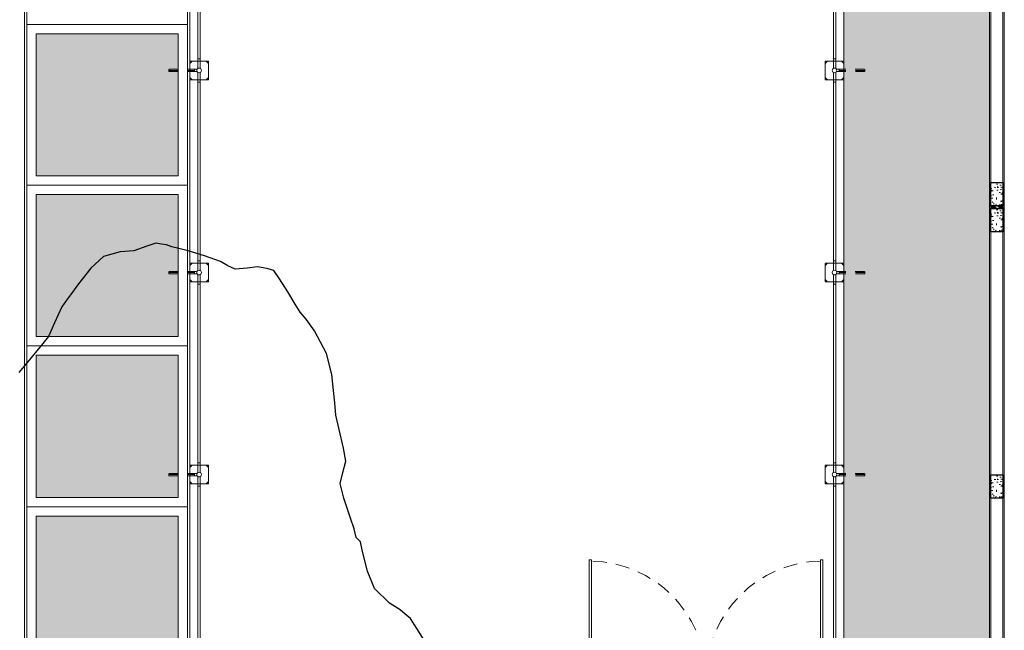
# Model space of a CAD drawing. Header units: millimetres. Extents: x -8931983 to 9630244, y 4 to 18563053.
# Tile 202 of 256: x 349151.38 to 349161.92, y 9281957.44 to 9281963.97. Entities that reach past the tile are written whole.
import ezdxf

# ---------------------------------------------------------------- set-up
doc = ezdxf.new("R2010")
doc.units = ezdxf.units.MM
for name, pattern in [('CONTINUA', [0]), ('DASHED', [0.75, 0.5, -0.25]), ('RAYITAS', [0.375, 0.25, -0.125])]:
    doc.linetypes.add(name, pattern=pattern)
for name, color, linetype, lineweight in [('.', 7, 'Continuous', 0), ('0_ CUNETAS', 151, 'Continuous', 5), ('2', 30, 'Continuous', 13), ('Cerco Perimetrico', 151, 'Continuous', 18), ('CUNETAS', 5, 'Continuous', 0), ('HIERVA', 108, 'Continuous', 0), ('JUNTAS DE DILATACIÓN', 160, 'CONTINUA', 9), ('MALLA TUB', 2, 'Continuous', 5), ('TARRAJEO', 32, 'Continuous', 0), ('vereda', 254, 'Continuous', 5)]:
    doc.layers.add(name, color=color, linetype=linetype, lineweight=lineweight)
for name, color, linetype, lineweight, true_color in [('00', 251, 'Continuous', 0, 0x5c5c5c), ('0_COLUMNA ACHURADO', 250, 'Continuous', 0, 0x363636), ('0_PISOS', 252, 'Continuous', 0, 0x8a8a8a), ('PISO Cemento pulido', 254, 'Continuous', 5, 0xd1d1d1)]:
    doc.layers.add(name, color=color, linetype=linetype, lineweight=lineweight, true_color=true_color)
for name, color, linetype in [('A-PUERTAS', 1, 'Continuous'), ('C-TOPO', 7, 'Continuous'), ('COLUMNA T.E', 6, 'Continuous'), ('LCOTAS', 7, 'Continuous')]:
    doc.layers.add(name, color=color, linetype=linetype)

# ---------------------------------------------------------------- blocks, each defined once
blk = doc.blocks.new('topooooo')
at = {"layer": 'C-TOPO', "color": 252, "linetype": 'Continuous', "lineweight": 25, "true_color": 0x939598, "elevation": 2.118, "flags": 128}
blk.add_lwpolyline([(-96.205, -172.776), (-96.406, -172.708), (-96.528, -172.67), (-96.6, -172.669), (-96.672, -172.67), (-96.806, -172.685), (-97.028, -172.667), (-97.204, -172.573), (-97.38, -172.445), (-97.463, -172.379), (-97.528, -172.374), (-97.602, -172.314), (-97.706, -172.251), (-97.897, -172.131), (-98.028, -172.035), (-98.081, -171.925), (-98.132, -171.814), (-98.241, -171.72), (-98.405, -171.598), (-98.528, -171.503), (-98.623, -171.409), (-98.717, -171.314), (-98.841, -171.194), (-99.028, -171.056), (-99.282, -170.952), (-99.43, -170.912), (-99.528, -170.896), (-99.622, -170.864), (-99.766, -170.814), (-99.925, -170.763), (-100.028, -170.733), (-100.084, -170.758), (-100.132, -170.783), (-100.187, -170.814), (-100.264, -170.897), (-100.356, -170.986), (-100.44, -171.007), (-100.528, -171.022), (-100.699, -171.086), (-100.869, -171.155), (-100.961, -171.199), (-101.028, -171.233), (-101.087, -171.255), (-101.134, -171.281), (-101.187, -171.314), (-101.239, -171.399), (-101.317, -171.525), (-101.423, -171.628), (-101.528, -171.778), (-101.552, -171.962), (-101.547, -172.177), (-101.539, -172.303), (-101.536, -172.391), (-101.528, -172.48), (-101.479, -172.658), (-101.434, -172.814), (-101.434, -172.908), (-101.433, -173.114), (-101.434, -173.314)], dxfattribs=at)
blk = doc.blocks.new('red drenaje')
at = {"layer": '0_ CUNETAS', "lineweight": 0}
blk.add_line((0.4, 70.003), (0.4, 38.673), dxfattribs=at)
blk = doc.blocks.new('PUERTATSEP')
at = {"layer": '00', "lineweight": 0}
for points in [[(3232.772, 2079.684), (3235.272, 2079.684)], [(3232.772, 2079.659), (3235.272, 2079.659)]]:
    blk.add_lwpolyline(points, dxfattribs=at)
at = {"layer": '00', "color": 252, "linetype": 'DASHED', "lineweight": 0, "ltscale": 0.3, "true_color": 0x939598}
for centre, start, end in [((3232.772, 2079.659), 1.146, 88.8425), ((3235.272, 2079.659), 91.1575, 178.854)]:
    blk.add_arc(centre, 1.25, start, end, dxfattribs=at)
at = {"layer": '2'}
for points in [[(3232.547, 2079.571), (3232.547, 2079.771), (3232.747, 2079.771), (3232.747, 2079.571)], [(3232.547, 2079.571), (3232.547, 2079.771), (3232.747, 2079.771), (3232.747, 2079.571)], [(3235.297, 2079.571), (3235.297, 2079.771), (3235.497, 2079.771), (3235.497, 2079.571)], [(3235.297, 2079.571), (3235.297, 2079.771), (3235.497, 2079.771), (3235.497, 2079.571)], [(3235.297, 2079.571), (3235.297, 2079.771), (3235.497, 2079.771), (3235.497, 2079.571)]]:
    blk.add_lwpolyline(points, close=True, dxfattribs=at)
for points in [[(3232.572, 2079.771), (3232.547, 2079.746)], [(3232.572, 2079.771), (3232.547, 2079.746)], [(3232.722, 2079.771), (3232.747, 2079.746)], [(3232.722, 2079.771), (3232.747, 2079.746)], [(3235.322, 2079.771), (3235.297, 2079.746)], [(3235.322, 2079.771), (3235.297, 2079.746)], [(3235.322, 2079.771), (3235.297, 2079.746)], [(3235.472, 2079.771), (3235.497, 2079.746)], [(3235.472, 2079.771), (3235.497, 2079.746)], [(3235.472, 2079.771), (3235.497, 2079.746)], [(3232.572, 2079.571), (3232.547, 2079.596)], [(3232.572, 2079.571), (3232.547, 2079.596)], [(3232.722, 2079.571), (3232.747, 2079.596)], [(3232.722, 2079.571), (3232.747, 2079.596)], [(3235.322, 2079.571), (3235.297, 2079.596)], [(3235.322, 2079.571), (3235.297, 2079.596)], [(3235.472, 2079.571), (3235.497, 2079.596)], [(3235.472, 2079.571), (3235.497, 2079.596)]]:
    blk.add_lwpolyline(points, dxfattribs=at)
at = {"layer": 'A-PUERTAS', "color": 1, "linetype": 'RAYITAS', "lineweight": 0, "ltscale": 0.3}
blk.add_line((3232.647, 2079.348), (3232.647, 2079.621), dxfattribs=at)
for points in [[(3232.634, 2079.649), (3232.634, 2079.348)], [(3232.659, 2079.348), (3232.659, 2079.649)], [(3232.634, 2079.348), (3232.659, 2079.348)]]:
    blk.add_lwpolyline(points, dxfattribs=at)
at = {"layer": 'MALLA TUB', "color": 251, "true_color": 0x636466}
blk.add_line((3232.772, 2079.683), (3232.772, 2079.658), dxfattribs=at)
at = {"layer": 'MALLA TUB'}
blk.add_line((3235.272, 2079.683), (3235.272, 2079.658), dxfattribs=at)
blk.add_line((3235.272, 2079.683), (3235.272, 2079.658), dxfattribs=at)
for points in [[(3232.772, 2079.671), (3232.772, 2080.921), (3232.797, 2080.921)], [(3232.797, 2079.671), (3232.797, 2080.921)], [(3235.247, 2079.671), (3235.247, 2080.921), (3235.272, 2080.921)], [(3235.272, 2079.671), (3235.272, 2080.921)], [(3232.659, 2079.649), (3232.659, 2079.621), (3232.634, 2079.621), (3232.634, 2079.649)], [(3235.409, 2079.649), (3235.409, 2079.621), (3235.384, 2079.621), (3235.384, 2079.649)]]:
    blk.add_lwpolyline(points, dxfattribs=at)
at = {"layer": 'MALLA TUB', "color": 251, "true_color": 0x636466}
for points in [[(3232.669, 2079.684), (3232.747, 2079.684)], [(3232.669, 2079.684), (3232.772, 2079.684)], [(3232.669, 2079.659), (3232.747, 2079.659)], [(3232.669, 2079.659), (3232.772, 2079.659)], [(3235.272, 2079.684), (3235.375, 2079.684)], [(3235.272, 2079.659), (3235.375, 2079.659)]]:
    blk.add_lwpolyline(points, dxfattribs=at)
at = {"layer": 'MALLA TUB'}
for centre, radius in [((3232.647, 2079.671), 0.025), ((3232.784, 2079.671), 0.0125), ((3235.259, 2079.671), 0.0125), ((3235.397, 2079.671), 0.025), ((3235.397, 2079.671), 0.025)]:
    blk.add_circle(centre, radius, dxfattribs=at)
at = {"layer": 'MALLA TUB', "color": 251, "true_color": 0x636466}
for centre in [(3232.647, 2079.671), (3235.397, 2079.671)]:
    blk.add_circle(centre, 0.025, dxfattribs=at)
blk = doc.blocks.new('PTAR CERCO')
at = {"layer": '2'}
for points in [[(3099.326, 1998.201), (3099.526, 1998.201), (3099.526, 1998.401), (3099.326, 1998.401)], [(3106.326, 1998.201), (3106.126, 1998.201), (3106.126, 1998.401), (3106.326, 1998.401)], [(3099.326, 1996.038), (3099.526, 1996.038), (3099.526, 1996.238), (3099.326, 1996.238)], [(3106.326, 1996.038), (3106.126, 1996.038), (3106.126, 1996.238), (3106.326, 1996.238)], [(3099.326, 1993.876), (3099.526, 1993.876), (3099.526, 1994.076), (3099.326, 1994.076)], [(3106.326, 1993.876), (3106.126, 1993.876), (3106.126, 1994.076), (3106.326, 1994.076)]]:
    blk.add_lwpolyline(points, close=True, dxfattribs=at)
for points in [[(3099.326, 1998.376), (3099.351, 1998.401)], [(3099.526, 1998.376), (3099.501, 1998.401)], [(3106.126, 1998.376), (3106.151, 1998.401)], [(3106.326, 1998.376), (3106.301, 1998.401)], [(3099.326, 1998.226), (3099.351, 1998.201)], [(3099.526, 1998.226), (3099.501, 1998.201)], [(3106.126, 1998.226), (3106.151, 1998.201)], [(3106.326, 1998.226), (3106.301, 1998.201)], [(3099.326, 1996.213), (3099.351, 1996.238)], [(3099.526, 1996.213), (3099.501, 1996.238)], [(3106.126, 1996.213), (3106.151, 1996.238)], [(3106.326, 1996.213), (3106.301, 1996.238)], [(3099.326, 1996.063), (3099.351, 1996.038)], [(3099.526, 1996.063), (3099.501, 1996.038)], [(3106.126, 1996.063), (3106.151, 1996.038)], [(3106.326, 1996.063), (3106.301, 1996.038)], [(3099.326, 1994.051), (3099.351, 1994.076)], [(3099.526, 1994.051), (3099.501, 1994.076)], [(3106.126, 1994.051), (3106.151, 1994.076)], [(3106.326, 1994.051), (3106.301, 1994.076)], [(3099.326, 1993.901), (3099.351, 1993.876)], [(3099.526, 1993.901), (3099.501, 1993.876)], [(3106.126, 1993.901), (3106.151, 1993.876)], [(3106.326, 1993.901), (3106.301, 1993.876)]]:
    blk.add_lwpolyline(points, dxfattribs=at)
at = {"layer": 'A-PUERTAS', "color": 1, "linetype": 'RAYITAS', "lineweight": 0, "ltscale": 0.3}
for p, q in [((3099.103, 1998.301), (3099.376, 1998.301)), ((3106.549, 1998.301), (3106.276, 1998.301)), ((3099.103, 1996.138), (3099.376, 1996.138)), ((3106.549, 1996.138), (3106.276, 1996.138)), ((3099.103, 1993.976), (3099.376, 1993.976)), ((3106.549, 1993.976), (3106.276, 1993.976))]:
    blk.add_line(p, q, dxfattribs=at)
for points in [[(3099.405, 1998.313), (3099.103, 1998.313)], [(3099.103, 1998.313), (3099.103, 1998.288)], [(3106.248, 1998.313), (3106.549, 1998.313)], [(3106.549, 1998.313), (3106.549, 1998.288)], [(3099.103, 1998.288), (3099.405, 1998.288)], [(3106.549, 1998.288), (3106.248, 1998.288)], [(3099.405, 1996.151), (3099.103, 1996.151)], [(3099.103, 1996.151), (3099.103, 1996.126)], [(3099.103, 1996.126), (3099.405, 1996.126)], [(3106.248, 1996.151), (3106.549, 1996.151)], [(3106.549, 1996.126), (3106.248, 1996.126)], [(3106.549, 1996.151), (3106.549, 1996.126)], [(3099.405, 1993.988), (3099.103, 1993.988)], [(3099.103, 1993.988), (3099.103, 1993.963)], [(3099.103, 1993.963), (3099.405, 1993.963)], [(3106.248, 1993.988), (3106.549, 1993.988)], [(3106.549, 1993.963), (3106.248, 1993.963)], [(3106.549, 1993.988), (3106.549, 1993.963)]]:
    blk.add_lwpolyline(points, dxfattribs=at)
at = {"layer": 'MALLA TUB', "color": 251, "true_color": 0x636466}
for p, q in [((3099.439, 1998.426), (3099.414, 1998.426)), ((3106.214, 1998.426), (3106.239, 1998.426)), ((3099.439, 1998.176), (3099.414, 1998.176)), ((3106.214, 1998.176), (3106.239, 1998.176)), ((3099.439, 1996.263), (3099.414, 1996.263)), ((3106.214, 1996.263), (3106.239, 1996.263)), ((3099.439, 1996.013), (3099.414, 1996.013)), ((3106.214, 1996.013), (3106.239, 1996.013)), ((3099.439, 1994.101), (3099.414, 1994.101)), ((3106.214, 1994.101), (3106.239, 1994.101)), ((3099.439, 1993.851), (3099.414, 1993.851)), ((3106.214, 1993.851), (3106.239, 1993.851))]:
    blk.add_line(p, q, dxfattribs=at)
for points in [[(3099.414, 1998.322), (3099.414, 2000.441)], [(3099.439, 1998.322), (3099.439, 2000.441)], [(3106.214, 1998.322), (3106.214, 2000.441)], [(3106.239, 1998.322), (3106.239, 2000.441)], [(3099.405, 1998.288), (3099.376, 1998.288), (3099.376, 1998.313), (3099.405, 1998.313)], [(3106.248, 1998.288), (3106.276, 1998.288), (3106.276, 1998.313), (3106.248, 1998.313)], [(3099.414, 1996.16), (3099.414, 1998.279)], [(3099.439, 1996.16), (3099.439, 1998.279)], [(3106.214, 1996.16), (3106.214, 1998.279)], [(3106.239, 1996.16), (3106.239, 1998.279)], [(3099.405, 1996.126), (3099.376, 1996.126), (3099.376, 1996.151), (3099.405, 1996.151)], [(3099.414, 1993.997), (3099.414, 1996.116)], [(3099.439, 1993.997), (3099.439, 1996.116)], [(3106.214, 1993.997), (3106.214, 1996.116)], [(3106.239, 1993.997), (3106.239, 1996.116)], [(3106.248, 1996.126), (3106.276, 1996.126), (3106.276, 1996.151), (3106.248, 1996.151)], [(3099.405, 1993.963), (3099.376, 1993.963), (3099.376, 1993.988), (3099.405, 1993.988)], [(3099.414, 1991.835), (3099.414, 1993.954)], [(3099.439, 1991.835), (3099.439, 1993.954)], [(3106.214, 1991.835), (3106.214, 1993.954)], [(3106.239, 1991.835), (3106.239, 1993.954)], [(3106.248, 1993.963), (3106.276, 1993.963), (3106.276, 1993.988), (3106.248, 1993.988)]]:
    blk.add_lwpolyline(points, dxfattribs=at)
for centre in [(3099.426, 1998.301), (3106.226, 1998.301), (3099.426, 1996.138), (3106.226, 1996.138), (3099.426, 1993.976), (3106.226, 1993.976)]:
    blk.add_circle(centre, 0.025, dxfattribs=at)
at = {"color": 1, "lineweight": 30}
blk.add_blockref('PUERTATSEP', (-129.171, -87.858), dxfattribs=at)

msp = doc.modelspace()

# ---------------------------------------------------------------- hatches: boundary and pattern name
at = {"layer": '.', "true_color": 0xadddf7, "transparency": 33554572}
h = msp.add_hatch(color=141, dxfattribs=at)
h.dxf.hatch_style = 1
h.paths.add_polyline_path([(349161.92152, 9281961.95639), (349161.92152, 9281961.98139), (349161.76152, 9281961.98139), (349161.76152, 9281961.95639)])
at = {"layer": '0_COLUMNA ACHURADO'}
h = msp.add_hatch(dxfattribs=at)
h.set_pattern_fill('AR-CONC', color=256, scale=0.00088, angle=180)
h.set_pattern_definition([(229.9999995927, (9631079.37742, 8932841.18494), (-0.1603225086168, 0.014026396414), [0.016764, -0.184404]), (174.9999995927, (9631079.37742, 8932841.18494), (0.0310142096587, -0.1681300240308), [0.0134112, -0.1475237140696]), (280.4514442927, (9631079.36406, 8932841.18611), (-0.129308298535, -0.1541036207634), [0.014247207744, -0.156719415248]), (226.1841995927, (9631079.37742, 8932841.14024), (-0.238549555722, 0.0369972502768), [0.025146, -0.276606]), (276.6355572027, (9631079.35754, 8932841.14332), (-0.2089156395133, -0.217734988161), [0.021370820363, -0.235079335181]), (171.1841507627, (9631079.37742, 8932841.14024), (-0.208915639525, -0.21773498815), [0.0201167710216, -0.2212845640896]), (200.9999995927, (9631079.35506, 8932841.15141), (-0.133420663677, 0.0899933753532), [0.016764, -0.184404]), (145.9999995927, (9631079.35506, 8932841.15141), (-0.0543857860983, -0.162085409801), [0.0134112, -0.1475232]), (251.4514445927, (9631079.34395, 8932841.15891), (-0.1878064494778, -0.0720920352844), [0.014247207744, -0.156719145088]), (217.49999959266, (9631079.377417, 8932841.18494), (-0.00271797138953, -0.07440843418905), [0, -0.14573504, 0, -0.1497584, 0, -0.148082]), (187.4999995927, (9631079.37742, 8932841.18494), (-0.05880130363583, -0.0881589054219), [0, -0.08538464, 0, -0.14238224, 0, -0.0564388]), (147.49999959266, (9631079.42726, 8932841.18494), (-0.119319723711, 0.00504129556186), [0, -0.05588, 0, -0.1743456, 0, -0.2313432]), (137.4999995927, (9631079.44961, 8932841.18494), (-0.1303536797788, -0.0223753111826), [0, -0.072644, 0, -0.11578336, 0, -0.1642872])])
h.paths.add_polyline_path([(349161.90652, 9281962.23139), (349161.77652, 9281962.23139), (349161.77652, 9281961.98139), (349161.90652, 9281961.98139)])
h = msp.add_hatch(dxfattribs=at)
h.set_pattern_fill('AR-CONC', color=256, scale=0.00088, angle=180)
h.set_pattern_definition([(229.9999995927, (9631079.37741, 8932840.90994), (-0.1603225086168, 0.014026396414), [0.016764, -0.184404]), (174.9999995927, (9631079.37741, 8932840.90994), (0.0310142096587, -0.1681300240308), [0.0134112, -0.1475237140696]), (280.4514442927, (9631079.36405, 8932840.91111), (-0.129308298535, -0.1541036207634), [0.014247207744, -0.156719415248]), (226.1841995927, (9631079.37741, 8932840.86524), (-0.238549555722, 0.0369972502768), [0.025146, -0.276606]), (276.6355572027, (9631079.35753, 8932840.86832), (-0.2089156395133, -0.217734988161), [0.021370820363, -0.235079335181]), (171.1841507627, (9631079.37741, 8932840.86524), (-0.208915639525, -0.21773498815), [0.0201167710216, -0.2212845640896]), (200.9999995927, (9631079.35506, 8932840.87641), (-0.133420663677, 0.0899933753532), [0.016764, -0.184404]), (145.9999995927, (9631079.35506, 8932840.87641), (-0.0543857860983, -0.162085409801), [0.0134112, -0.1475232]), (251.4514445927, (9631079.34394, 8932840.88391), (-0.1878064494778, -0.0720920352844), [0.014247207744, -0.156719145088]), (217.49999959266, (9631079.377413, 8932840.90994), (-0.00271797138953, -0.07440843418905), [0, -0.14573504, 0, -0.1497584, 0, -0.148082]), (187.4999995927, (9631079.37741, 8932840.90994), (-0.05880130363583, -0.0881589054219), [0, -0.08538464, 0, -0.14238224, 0, -0.0564388]), (147.49999959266, (9631079.42726, 8932840.90994), (-0.119319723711, 0.00504129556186), [0, -0.05588, 0, -0.1743456, 0, -0.2313432]), (137.4999995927, (9631079.44961, 8932840.90994), (-0.1303536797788, -0.0223753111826), [0, -0.072644, 0, -0.11578336, 0, -0.1642872])])
h.paths.add_polyline_path([(349161.90652, 9281961.95639), (349161.77652, 9281961.95639), (349161.77652, 9281961.70639), (349161.90652, 9281961.70639)])
h = msp.add_hatch(dxfattribs=at)
h.set_pattern_fill('AR-CONC', color=256, scale=0.00088, angle=180)
h.set_pattern_definition([(229.9999995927, (9631079.37741, 8932838.05994), (-0.1603225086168, 0.014026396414), [0.016764, -0.184404]), (174.9999995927, (9631079.37741, 8932838.05994), (0.0310142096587, -0.1681300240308), [0.0134112, -0.1475237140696]), (280.4514442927, (9631079.36405, 8932838.06111), (-0.129308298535, -0.1541036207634), [0.014247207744, -0.156719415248]), (226.1841995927, (9631079.37741, 8932838.01524), (-0.238549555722, 0.0369972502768), [0.025146, -0.276606]), (276.6355572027, (9631079.35753, 8932838.01832), (-0.2089156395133, -0.217734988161), [0.021370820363, -0.235079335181]), (171.1841507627, (9631079.37741, 8932838.01524), (-0.208915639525, -0.21773498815), [0.0201167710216, -0.2212845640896]), (200.9999995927, (9631079.35506, 8932838.02641), (-0.133420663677, 0.0899933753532), [0.016764, -0.184404]), (145.9999995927, (9631079.35506, 8932838.02641), (-0.0543857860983, -0.162085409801), [0.0134112, -0.1475232]), (251.4514445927, (9631079.34394, 8932838.03391), (-0.1878064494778, -0.0720920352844), [0.014247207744, -0.156719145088]), (217.49999959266, (9631079.377413, 8932838.05994), (-0.00271797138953, -0.07440843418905), [0, -0.14573504, 0, -0.1497584, 0, -0.148082]), (187.4999995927, (9631079.37741, 8932838.05994), (-0.05880130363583, -0.0881589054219), [0, -0.08538464, 0, -0.14238224, 0, -0.0564388]), (147.49999959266, (9631079.42726, 8932838.05994), (-0.119319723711, 0.00504129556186), [0, -0.05588, 0, -0.1743456, 0, -0.2313432]), (137.4999995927, (9631079.44961, 8932838.05994), (-0.1303536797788, -0.0223753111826), [0, -0.072644, 0, -0.11578336, 0, -0.1642872])])
h.paths.add_polyline_path([(349161.90652, 9281959.10639), (349161.77652, 9281959.10639), (349161.77652, 9281958.85639), (349161.90652, 9281958.85639)])
at = {"layer": 'HIERVA', "lineweight": 0, "true_color": 0x136734, "transparency": 33554610}
h = msp.add_hatch(dxfattribs=at)
h.set_pattern_fill('GRASS', color=116, scale=0.012, angle=-114.506506)
h.set_pattern_definition([(335.4934938, (343646.55733, 9280804.51346), (0.285509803, 0.1067107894), [0.05715, -0.373902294]), (290.493494, (343646.55733, 9280804.51346), (0.285509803, 0.10671079), [0.05715, -0.24765]), (20.493494, (343646.55733, 9280804.51346), (-0.10671079, 0.285509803), [0.05715, -0.24765])])
h.paths.add_polyline_path([(349092.70281, 9282027.10454), (349092.10269, 9282027.10454), (349092.13772, 9281918.00139), (349091.10404, 9281918.00139), (349091.04784, 9282031.21222), (349161.76152, 9282031.21222), (349161.76152, 9281923.00139), (349161.0004, 9281923.00139), (349161.0004, 9281955.09947), (349160.2045, 9281955.1014), (349160.20446, 9281956.81947), (349160.20455, 9281957.04444), (349160.20455, 9281978.66944), (349160.20455, 9281988.05646), (349160.08467, 9281988.05442), (349160.08467, 9282030.76942), (349092.68467, 9282030.76942), (349092.68467, 9282027.32949), (349092.70346, 9282027.32949)])
at = {"layer": 'JUNTAS DE DILATACIÓN'}
h = msp.add_hatch(dxfattribs=at)
h.set_pattern_fill('ANSI34', color=256, scale=0.0029, angle=270.093963)
h.set_pattern_definition([(315.0939632, (347628.77966, 9287548.902267), (0.03899999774, 0.03912812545), []), (315.0939632, (347628.779684, 9287548.889246), (0.03899999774, 0.03912812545), []), (315.0939632, (347628.779705, 9287548.876224), (0.03899999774, 0.03912812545), []), (315.0939632, (347628.779727, 9287548.863203), (0.03899999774, 0.03912812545), [])])
h.paths.add_polyline_path([(349161.92152, 9281961.95639), (349161.92152, 9281961.98139), (349161.76152, 9281961.98139), (349161.76152, 9281961.95639)])
at = {"layer": 'PISO Cemento pulido', "true_color": 0xdfe0e1, "transparency": 33554610}
for points in [[(349153.0797, 9281963.82449), (349151.5597, 9281963.82449), (349151.5597, 9281962.30449), (349153.0797, 9281962.30449)], [(349153.0797, 9281962.10449), (349151.5597, 9281962.10449), (349151.5597, 9281960.58449), (349153.0797, 9281960.58449)], [(349153.0797, 9281960.38449), (349151.5597, 9281960.38449), (349151.5597, 9281958.86449), (349153.0797, 9281958.86449)], [(349153.0797, 9281958.66449), (349151.5597, 9281958.66449), (349151.5597, 9281957.14449), (349153.0797, 9281957.14449)]]:
    msp.add_hatch(color=254, dxfattribs=at).paths.add_polyline_path(points)

# ---------------------------------------------------------------- linework, layer by layer
at = {"layer": '0_PISOS'}
for points in [[(349151.5597, 9281962.30449), (349151.5597, 9281963.82449), (349153.0797, 9281963.82449), (349153.0797, 9281962.30449)], [(349151.5597, 9281960.58449), (349151.5597, 9281962.10449), (349153.0797, 9281962.10449), (349153.0797, 9281960.58449)], [(349151.5597, 9281958.86449), (349151.5597, 9281960.38449), (349153.0797, 9281960.38449), (349153.0797, 9281958.86449)], [(349151.5597, 9281957.14449), (349151.5597, 9281958.66449), (349153.0797, 9281958.66449), (349153.0797, 9281957.14449)]]:
    msp.add_lwpolyline(points, close=True, dxfattribs=at)
at = {"layer": 'Cerco Perimetrico'}
for p, q in [((349161.90652, 9281917.85639), (349161.90652, 9282031.35722)), ((349161.77652, 9281917.98639), (349161.77652, 9282031.22722))]:
    msp.add_line(p, q, dxfattribs=at)
at = {"layer": 'COLUMNA T.E', "lineweight": 30, "ltscale": 1.87}
for points in [[(349161.77652, 9281961.98139), (349161.77652, 9281962.23139), (349161.90652, 9281962.23139), (349161.90652, 9281961.98139)], [(349161.77652, 9281961.70639), (349161.77652, 9281961.95639), (349161.90652, 9281961.95639), (349161.90652, 9281961.70639)], [(349161.77652, 9281958.85639), (349161.77652, 9281959.10639), (349161.90652, 9281959.10639), (349161.90652, 9281958.85639)]]:
    msp.add_lwpolyline(points, close=True, dxfattribs=at)
at = {"layer": 'JUNTAS DE DILATACIÓN'}
msp.add_lwpolyline([(349161.92152, 9281961.95639), (349161.92152, 9281961.98139), (349161.76152, 9281961.98139), (349161.76152, 9281961.95639)], close=True, dxfattribs=at)
at = {"layer": 'TARRAJEO'}
for p, q in [((349161.92152, 9281917.84139), (349161.92152, 9282031.37222)), ((349161.76152, 9281918.00139), (349161.76152, 9282031.21222))]:
    msp.add_line(p, q, dxfattribs=at)
at = {"layer": 'vereda'}
for p, q in [((349151.4597, 9281988.00449), (349151.4597, 9281955.09947)), ((349153.1797, 9281988.00449), (349153.1797, 9281955.09947)), ((349151.4597, 9281963.92449), (349153.1797, 9281963.92449)), ((349151.4597, 9281962.20449), (349153.1797, 9281962.20449)), ((349151.4597, 9281960.48449), (349153.1797, 9281960.48449)), ((349151.4597, 9281958.76449), (349153.1797, 9281958.76449))]:
    msp.add_line(p, q, dxfattribs=at)
at = {"layer": 'vereda', "elevation": -4.39971}
msp.add_lwpolyline([(349092.70281, 9282027.10454), (349092.10269, 9282027.10454), (349092.13772, 9281918.00139), (349091.10404, 9281918.00139), (349091.04784, 9282031.21222), (349161.76152, 9282031.21222), (349161.76152, 9281923.00139), (349161.0004, 9281923.00139), (349161.0004, 9281955.09947), (349160.20446, 9281955.09947), (349160.20455, 9281956.81947), (349160.20455, 9281957.04444), (349160.20454, 9281978.66944), (349160.20455, 9281988.05646), (349160.08467, 9281988.05442), (349160.08467, 9282030.76942), (349092.68467, 9282030.76942), (349092.68467, 9282027.32949), (349092.70346, 9282027.32949), (349092.70281, 9282027.10454)], dxfattribs=at)
at = {"layer": 'vereda'}
msp.add_lwpolyline([(349153.2047, 9281978.66945), (349160.20455, 9281978.66944), (349160.20455, 9281956.84447), (349153.2047, 9281956.84447)], close=True, dxfattribs=at)

# ---------------------------------------------------------------- block references
at = {"layer": 'CUNETAS', "color": 84, "lineweight": 30}
msp.add_blockref('red drenaje', (349151.0347, 9281918.00139), dxfattribs=at)
at = {"layer": 'LCOTAS', "color": 1}
msp.add_blockref('PTAR CERCO', (346053.8783, 9279965.13142), dxfattribs=at)
at = {"layer": 'vereda', "rotation": 320.4010421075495}
msp.add_blockref('topooooo', (349340.00467, 9282029.08654, 261.841), dxfattribs=at)

doc.saveas('drawing.dxf')
